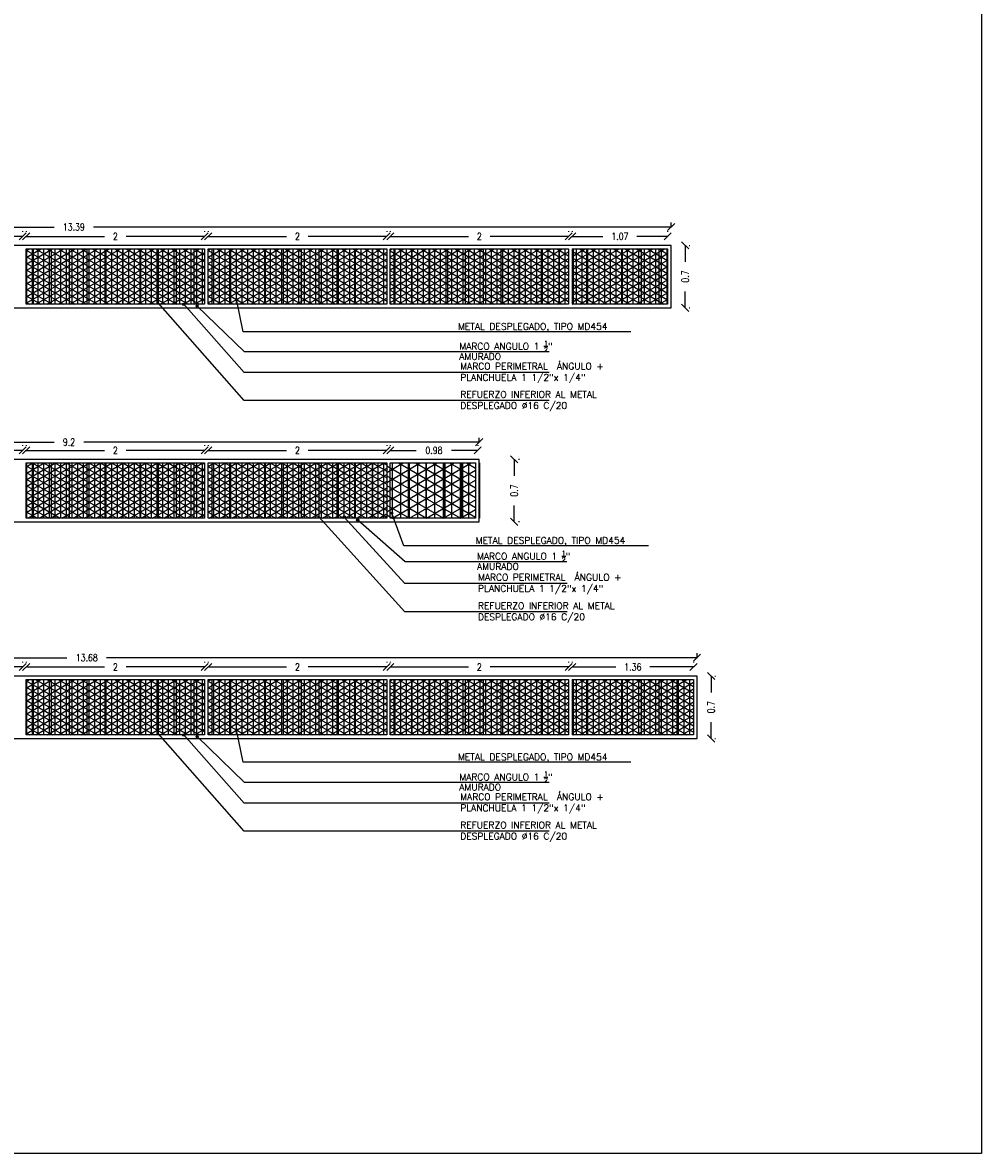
# Model space of a CAD drawing. Header units: millimetres. Extents: x -46 to 202, y -126 to 39.
# Tile 25 of 32: x 72 to 83, y -61 to -48. Entities that reach past the tile are written whole.
import ezdxf

# ---------------------------------------------------------------- set-up
doc = ezdxf.new("R2010")
doc.units = ezdxf.units.MM
doc.header["$LTSCALE"] = 0.01
doc.layers.add('0 AUX', color=56, linetype='Continuous', plot=False)
for name, color, linetype in [('1 ABERTURA', 2, 'Continuous'), ('A ALUMINIO', 4, 'Continuous'), ('A HERRERÍA', 4, 'Continuous'), ('A PROYECCION 2', 2, 'Continuous'), ('TXT COTA', 3, 'Continuous'), ('TXT TERMINACIONES', 3, 'Continuous')]:
    doc.layers.add(name, color=color, linetype=linetype)
doc.styles.add('ESC20', font='romans.shx', dxfattribs={"height": 0.03})
doc.styles.add('SaAS simplex', font='simplex.shx', dxfattribs={"width": 0.8})
doc.dimstyles.new('COTAS 75', dxfattribs={"dimscale": 0.01, "dimtxt": 8, "dimasz": 8, "dimexe": 5, "dimexo": 20, "dimgap": 10, "dimtad": 0, "dimzin": 9, "dimdsep": 46, "dimtxsty": 'SaAS simplex', "dimblk": 'OBLIQUE', "dimcen": 0, "dimclrd": 8, "dimclre": 8, "dimclrt": 256, "dimadec": 1, "dimazin": 0, "dimtfac": 1, "dimtmove": 2, "dimatfit": 3, "dimldrblk": 'OBLIQUE', "dimfxl": 10, "dimlwd": -1, "dimlwe": -1, "dimarcsym": 0})
pattern_1 = [(90, (43.84772, -8.075817), (-0.0635, -5e-17), []), (150, (43.84772, -8.075817), (-0.03175, -0.05499261), []), (210, (43.84772, -8.075817), (0.03175, -0.05499261), [])]
pattern_2 = [(90, (43.84772, -12.903015), (-0.0635, -5e-17), []), (150, (43.84772, -12.903015), (-0.03175, -0.05499261), []), (210, (43.84772, -12.903015), (0.03175, -0.05499261), [])]

# ---------------------------------------------------------------- blocks, each defined once
blk = doc.blocks.new('_Oblique')
at = {"layer": 'TXT COTA', "color": 0, "lineweight": -2}
blk.add_line((-0.5, -0.5), (0.5, 0.5), dxfattribs=at)
blk = doc.blocks.new('*D1019')
at = {"layer": 'Defpoints', "color": 0, "ltscale": 0.3, "transparency": 16777216}
for p in [(77.744, -53.311), (77.883, -53.311), (77.744, -54.011)]:
    blk.add_point(p, dxfattribs=at)
at = {"layer": 'TXT TERMINACIONES', "color": 8, "ltscale": 0.3, "transparency": 16777216}
for p, q in [((77.883, -53.311), (77.883, -53.494)), ((77.944, -53.311), (77.933, -53.311)), ((77.883, -54.011), (77.883, -53.828)), ((77.944, -54.011), (77.933, -54.011))]:
    blk.add_line(p, q, dxfattribs=at)
at = {"layer": 'TXT TERMINACIONES', "color": 8, "ltscale": 0.3, "transparency": 16777216, "xscale": 0.08, "yscale": 0.08, "zscale": 0.08}
for p, rotation in [((77.883, -53.311), 90), ((77.883, -54.011), 270)]:
    blk.add_blockref('_Oblique', p, dxfattribs=dict(at, rotation=rotation))
at = {"layer": 'TXT TERMINACIONES', "ltscale": 0.3, "transparency": 16777216, "insert": (77.883, -53.661), "char_height": 0.08, "attachment_point": 5, "rotation": 90, "style": 'SaAS simplex'}
blk.add_mtext('0.7', dxfattribs=at)
blk = doc.blocks.new('*D1021')
at = {"layer": 'Defpoints', "color": 0, "transparency": 16777216}
for p in [(72.374, -53.21), (70.374, -53.351), (72.374, -53.351)]:
    blk.add_point(p, dxfattribs=at)
at = {"layer": 'TXT COTA', "color": 8, "transparency": 16777216}
for p, q in [((70.374, -53.151), (70.374, -53.16)), ((70.374, -53.21), (71.253, -53.21)), ((72.374, -53.21), (71.495, -53.21)), ((72.374, -53.151), (72.374, -53.16))]:
    blk.add_line(p, q, dxfattribs=at)
at = {"layer": 'TXT COTA', "color": 8, "transparency": 16777216, "xscale": 0.08, "yscale": 0.08, "zscale": 0.08, "rotation": 180}
blk.add_blockref('_Oblique', (70.374, -53.21), dxfattribs=at)
at = {"layer": 'TXT COTA', "color": 8, "transparency": 16777216, "xscale": 0.08, "yscale": 0.08, "zscale": 0.08}
blk.add_blockref('_Oblique', (72.374, -53.21), dxfattribs=at)
at = {"layer": 'TXT COTA', "transparency": 16777216, "insert": (71.374, -53.21), "char_height": 0.08, "attachment_point": 5, "style": 'SaAS simplex'}
blk.add_mtext('2', dxfattribs=at)
blk = doc.blocks.new('*D1022')
at = {"layer": 'Defpoints', "color": 0, "transparency": 16777216}
for p in [(74.414, -53.21), (72.414, -53.351), (74.414, -53.351)]:
    blk.add_point(p, dxfattribs=at)
at = {"layer": 'TXT COTA', "color": 8, "transparency": 16777216}
for p, q in [((72.414, -53.151), (72.414, -53.16)), ((72.414, -53.21), (73.293, -53.21)), ((74.414, -53.21), (73.535, -53.21)), ((74.414, -53.151), (74.414, -53.16))]:
    blk.add_line(p, q, dxfattribs=at)
at = {"layer": 'TXT COTA', "color": 8, "transparency": 16777216, "xscale": 0.08, "yscale": 0.08, "zscale": 0.08, "rotation": 180}
blk.add_blockref('_Oblique', (72.414, -53.21), dxfattribs=at)
at = {"layer": 'TXT COTA', "color": 8, "transparency": 16777216, "xscale": 0.08, "yscale": 0.08, "zscale": 0.08}
blk.add_blockref('_Oblique', (74.414, -53.21), dxfattribs=at)
at = {"layer": 'TXT COTA', "transparency": 16777216, "insert": (73.414, -53.21), "char_height": 0.08, "attachment_point": 5, "style": 'SaAS simplex'}
blk.add_mtext('2', dxfattribs=at)
blk = doc.blocks.new('*D1023')
at = {"layer": 'Defpoints', "color": 0, "transparency": 16777216}
for p in [(76.454, -53.21), (74.454, -53.351), (76.454, -53.351)]:
    blk.add_point(p, dxfattribs=at)
at = {"layer": 'TXT COTA', "color": 8, "transparency": 16777216}
for p, q in [((74.454, -53.151), (74.454, -53.16)), ((74.454, -53.21), (75.333, -53.21)), ((76.454, -53.21), (75.575, -53.21)), ((76.454, -53.151), (76.454, -53.16))]:
    blk.add_line(p, q, dxfattribs=at)
at = {"layer": 'TXT COTA', "color": 8, "transparency": 16777216, "xscale": 0.08, "yscale": 0.08, "zscale": 0.08, "rotation": 180}
blk.add_blockref('_Oblique', (74.454, -53.21), dxfattribs=at)
at = {"layer": 'TXT COTA', "color": 8, "transparency": 16777216, "xscale": 0.08, "yscale": 0.08, "zscale": 0.08}
blk.add_blockref('_Oblique', (76.454, -53.21), dxfattribs=at)
at = {"layer": 'TXT COTA', "transparency": 16777216, "insert": (75.454, -53.21), "char_height": 0.08, "attachment_point": 5, "style": 'SaAS simplex'}
blk.add_mtext('2', dxfattribs=at)
blk = doc.blocks.new('*D1024')
at = {"layer": 'Defpoints', "color": 0, "transparency": 16777216}
for p in [(77.474, -53.21), (76.494, -53.351), (77.474, -53.351)]:
    blk.add_point(p, dxfattribs=at)
at = {"layer": 'TXT COTA', "color": 8, "transparency": 16777216}
for p, q in [((76.494, -53.151), (76.494, -53.16)), ((76.494, -53.21), (76.786, -53.21)), ((77.474, -53.21), (77.181, -53.21)), ((77.474, -53.151), (77.474, -53.16))]:
    blk.add_line(p, q, dxfattribs=at)
at = {"layer": 'TXT COTA', "color": 8, "transparency": 16777216, "xscale": 0.08, "yscale": 0.08, "zscale": 0.08, "rotation": 180}
blk.add_blockref('_Oblique', (76.494, -53.21), dxfattribs=at)
at = {"layer": 'TXT COTA', "color": 8, "transparency": 16777216, "xscale": 0.08, "yscale": 0.08, "zscale": 0.08}
blk.add_blockref('_Oblique', (77.474, -53.21), dxfattribs=at)
at = {"layer": 'TXT COTA', "transparency": 16777216, "insert": (76.984, -53.21), "char_height": 0.08, "attachment_point": 5, "style": 'SaAS simplex'}
blk.add_mtext('0.98', dxfattribs=at)
blk = doc.blocks.new('*D1035')
at = {"layer": 'Defpoints', "color": 0, "transparency": 16777216}
for p in [(77.491, -53.118), (68.294, -53.311), (77.491, -53.311)]:
    blk.add_point(p, dxfattribs=at)
at = {"layer": 'TXT COTA', "color": 8, "transparency": 16777216}
for p, q in [((68.294, -53.111), (68.294, -53.068)), ((77.491, -53.111), (77.491, -53.068)), ((68.294, -53.118), (72.726, -53.118)), ((77.491, -53.118), (73.06, -53.118))]:
    blk.add_line(p, q, dxfattribs=at)
at = {"layer": 'TXT COTA', "color": 8, "transparency": 16777216, "xscale": 0.08, "yscale": 0.08, "zscale": 0.08, "rotation": 180}
blk.add_blockref('_Oblique', (68.294, -53.118), dxfattribs=at)
at = {"layer": 'TXT COTA', "color": 8, "transparency": 16777216, "xscale": 0.08, "yscale": 0.08, "zscale": 0.08}
blk.add_blockref('_Oblique', (77.491, -53.118), dxfattribs=at)
at = {"layer": 'TXT COTA', "transparency": 16777216, "insert": (72.893, -53.118), "char_height": 0.08, "attachment_point": 5, "style": 'SaAS simplex'}
blk.add_mtext('9.2', dxfattribs=at)
blk = doc.blocks.new('*D1025')
at = {"layer": 'Defpoints', "color": 0, "ltscale": 0.3, "transparency": 16777216}
for p in [(79.643, -50.912), (79.8, -50.912), (79.643, -51.612)]:
    blk.add_point(p, dxfattribs=at)
at = {"layer": 'TXT TERMINACIONES', "color": 8, "ltscale": 0.3, "transparency": 16777216}
for p, q in [((79.8, -50.912), (79.8, -51.095)), ((79.843, -50.912), (79.85, -50.912)), ((79.8, -51.612), (79.8, -51.429)), ((79.843, -51.612), (79.85, -51.612))]:
    blk.add_line(p, q, dxfattribs=at)
at = {"layer": 'TXT TERMINACIONES', "color": 8, "ltscale": 0.3, "transparency": 16777216, "xscale": 0.08, "yscale": 0.08, "zscale": 0.08}
for p, rotation in [((79.8, -50.912), 90), ((79.8, -51.612), 270)]:
    blk.add_blockref('_Oblique', p, dxfattribs=dict(at, rotation=rotation))
at = {"layer": 'TXT TERMINACIONES', "ltscale": 0.3, "transparency": 16777216, "insert": (79.8, -51.262), "char_height": 0.08, "attachment_point": 5, "rotation": 90, "style": 'SaAS simplex'}
blk.add_mtext('0.7', dxfattribs=at)
blk = doc.blocks.new('*D1027')
at = {"layer": 'Defpoints', "color": 0, "transparency": 16777216}
for p in [(72.374, -50.811), (70.374, -50.952), (72.374, -50.952)]:
    blk.add_point(p, dxfattribs=at)
at = {"layer": 'TXT COTA', "color": 8, "transparency": 16777216}
for p, q in [((70.374, -50.752), (70.374, -50.761)), ((70.374, -50.811), (71.253, -50.811)), ((72.374, -50.811), (71.495, -50.811)), ((72.374, -50.752), (72.374, -50.761))]:
    blk.add_line(p, q, dxfattribs=at)
at = {"layer": 'TXT COTA', "color": 8, "transparency": 16777216, "xscale": 0.08, "yscale": 0.08, "zscale": 0.08, "rotation": 180}
blk.add_blockref('_Oblique', (70.374, -50.811), dxfattribs=at)
at = {"layer": 'TXT COTA', "color": 8, "transparency": 16777216, "xscale": 0.08, "yscale": 0.08, "zscale": 0.08}
blk.add_blockref('_Oblique', (72.374, -50.811), dxfattribs=at)
at = {"layer": 'TXT COTA', "transparency": 16777216, "insert": (71.374, -50.811), "char_height": 0.08, "attachment_point": 5, "style": 'SaAS simplex'}
blk.add_mtext('2', dxfattribs=at)
blk = doc.blocks.new('*D1028')
at = {"layer": 'Defpoints', "color": 0, "transparency": 16777216}
for p in [(74.414, -50.811), (72.414, -50.952), (74.414, -50.952)]:
    blk.add_point(p, dxfattribs=at)
at = {"layer": 'TXT COTA', "color": 8, "transparency": 16777216}
for p, q in [((72.414, -50.752), (72.414, -50.761)), ((72.414, -50.811), (73.293, -50.811)), ((74.414, -50.811), (73.535, -50.811)), ((74.414, -50.752), (74.414, -50.761))]:
    blk.add_line(p, q, dxfattribs=at)
at = {"layer": 'TXT COTA', "color": 8, "transparency": 16777216, "xscale": 0.08, "yscale": 0.08, "zscale": 0.08, "rotation": 180}
blk.add_blockref('_Oblique', (72.414, -50.811), dxfattribs=at)
at = {"layer": 'TXT COTA', "color": 8, "transparency": 16777216, "xscale": 0.08, "yscale": 0.08, "zscale": 0.08}
blk.add_blockref('_Oblique', (74.414, -50.811), dxfattribs=at)
at = {"layer": 'TXT COTA', "transparency": 16777216, "insert": (73.414, -50.811), "char_height": 0.08, "attachment_point": 5, "style": 'SaAS simplex'}
blk.add_mtext('2', dxfattribs=at)
blk = doc.blocks.new('*D1029')
at = {"layer": 'Defpoints', "color": 0, "transparency": 16777216}
for p in [(76.454, -50.811), (74.454, -50.952), (76.454, -50.952)]:
    blk.add_point(p, dxfattribs=at)
at = {"layer": 'TXT COTA', "color": 8, "transparency": 16777216}
for p, q in [((74.454, -50.752), (74.454, -50.761)), ((74.454, -50.811), (75.333, -50.811)), ((76.454, -50.811), (75.575, -50.811)), ((76.454, -50.752), (76.454, -50.761))]:
    blk.add_line(p, q, dxfattribs=at)
at = {"layer": 'TXT COTA', "color": 8, "transparency": 16777216, "xscale": 0.08, "yscale": 0.08, "zscale": 0.08, "rotation": 180}
blk.add_blockref('_Oblique', (74.454, -50.811), dxfattribs=at)
at = {"layer": 'TXT COTA', "color": 8, "transparency": 16777216, "xscale": 0.08, "yscale": 0.08, "zscale": 0.08}
blk.add_blockref('_Oblique', (76.454, -50.811), dxfattribs=at)
at = {"layer": 'TXT COTA', "transparency": 16777216, "insert": (75.454, -50.811), "char_height": 0.08, "attachment_point": 5, "style": 'SaAS simplex'}
blk.add_mtext('2', dxfattribs=at)
blk = doc.blocks.new('*D1030')
at = {"layer": 'Defpoints', "color": 0, "transparency": 16777216}
for p in [(79.603, -50.811), (78.533, -50.952), (79.603, -50.952)]:
    blk.add_point(p, dxfattribs=at)
at = {"layer": 'TXT COTA', "color": 8, "transparency": 16777216}
for p, q in [((78.533, -50.752), (78.533, -50.761)), ((78.533, -50.811), (78.876, -50.811)), ((79.603, -50.811), (79.259, -50.811)), ((79.603, -50.752), (79.603, -50.761))]:
    blk.add_line(p, q, dxfattribs=at)
at = {"layer": 'TXT COTA', "color": 8, "transparency": 16777216, "xscale": 0.08, "yscale": 0.08, "zscale": 0.08, "rotation": 180}
blk.add_blockref('_Oblique', (78.533, -50.811), dxfattribs=at)
at = {"layer": 'TXT COTA', "color": 8, "transparency": 16777216, "xscale": 0.08, "yscale": 0.08, "zscale": 0.08}
blk.add_blockref('_Oblique', (79.603, -50.811), dxfattribs=at)
at = {"layer": 'TXT COTA', "transparency": 16777216, "insert": (79.068, -50.811), "char_height": 0.08, "attachment_point": 5, "style": 'SaAS simplex'}
blk.add_mtext('1.07', dxfattribs=at)
blk = doc.blocks.new('*D1036')
at = {"layer": 'Defpoints', "color": 0, "transparency": 16777216}
for p in [(79.643, -50.707), (66.254, -50.912), (79.643, -50.912)]:
    blk.add_point(p, dxfattribs=at)
at = {"layer": 'TXT COTA', "color": 8, "transparency": 16777216}
for p, q in [((66.254, -50.712), (66.254, -50.657)), ((79.643, -50.712), (79.643, -50.657)), ((66.254, -50.707), (72.728, -50.707)), ((79.643, -50.707), (73.169, -50.707))]:
    blk.add_line(p, q, dxfattribs=at)
at = {"layer": 'TXT COTA', "color": 8, "transparency": 16777216, "xscale": 0.08, "yscale": 0.08, "zscale": 0.08, "rotation": 180}
blk.add_blockref('_Oblique', (66.254, -50.707), dxfattribs=at)
at = {"layer": 'TXT COTA', "color": 8, "transparency": 16777216, "xscale": 0.08, "yscale": 0.08, "zscale": 0.08}
blk.add_blockref('_Oblique', (79.643, -50.707), dxfattribs=at)
at = {"layer": 'TXT COTA', "transparency": 16777216, "insert": (72.948, -50.707), "char_height": 0.08, "attachment_point": 5, "style": 'SaAS simplex'}
blk.add_mtext('13.39', dxfattribs=at)
blk = doc.blocks.new('*D1031')
at = {"layer": 'Defpoints', "color": 0, "transparency": 16777216}
for p in [(78.493, -50.811), (76.494, -50.952), (78.493, -50.952)]:
    blk.add_point(p, dxfattribs=at)
at = {"layer": 'TXT COTA', "color": 8, "transparency": 16777216}
for p, q in [((76.494, -50.752), (76.494, -50.761)), ((76.494, -50.811), (77.372, -50.811)), ((78.493, -50.811), (77.615, -50.811)), ((78.493, -50.752), (78.493, -50.761))]:
    blk.add_line(p, q, dxfattribs=at)
at = {"layer": 'TXT COTA', "color": 8, "transparency": 16777216, "xscale": 0.08, "yscale": 0.08, "zscale": 0.08, "rotation": 180}
blk.add_blockref('_Oblique', (76.494, -50.811), dxfattribs=at)
at = {"layer": 'TXT COTA', "color": 8, "transparency": 16777216, "xscale": 0.08, "yscale": 0.08, "zscale": 0.08}
blk.add_blockref('_Oblique', (78.493, -50.811), dxfattribs=at)
at = {"layer": 'TXT COTA', "transparency": 16777216, "insert": (77.493, -50.811), "char_height": 0.08, "attachment_point": 5, "style": 'SaAS simplex'}
blk.add_mtext('2', dxfattribs=at)
blk = doc.blocks.new('*D1038')
at = {"layer": 'Defpoints', "color": 0, "ltscale": 0.3, "transparency": 16777216}
for p in [(79.933, -55.74), (80.09, -55.74), (79.933, -56.44)]:
    blk.add_point(p, dxfattribs=at)
at = {"layer": 'TXT TERMINACIONES', "color": 8, "ltscale": 0.3, "transparency": 16777216}
for p, q in [((80.09, -55.74), (80.09, -55.923)), ((80.133, -55.74), (80.14, -55.74)), ((80.09, -56.44), (80.09, -56.257)), ((80.133, -56.44), (80.14, -56.44))]:
    blk.add_line(p, q, dxfattribs=at)
at = {"layer": 'TXT TERMINACIONES', "color": 8, "ltscale": 0.3, "transparency": 16777216, "xscale": 0.08, "yscale": 0.08, "zscale": 0.08}
for p, rotation in [((80.09, -55.74), 90), ((80.09, -56.44), 270)]:
    blk.add_blockref('_Oblique', p, dxfattribs=dict(at, rotation=rotation))
at = {"layer": 'TXT TERMINACIONES', "ltscale": 0.3, "transparency": 16777216, "insert": (80.09, -56.09), "char_height": 0.08, "attachment_point": 5, "rotation": 90, "style": 'SaAS simplex'}
blk.add_mtext('0.7', dxfattribs=at)
blk = doc.blocks.new('*D1040')
at = {"layer": 'Defpoints', "color": 0, "transparency": 16777216}
for p in [(72.374, -55.638), (70.374, -55.78), (72.374, -55.78)]:
    blk.add_point(p, dxfattribs=at)
at = {"layer": 'TXT COTA', "color": 8, "transparency": 16777216}
for p, q in [((70.374, -55.58), (70.374, -55.588)), ((70.374, -55.638), (71.253, -55.638)), ((72.374, -55.638), (71.495, -55.638)), ((72.374, -55.58), (72.374, -55.588))]:
    blk.add_line(p, q, dxfattribs=at)
at = {"layer": 'TXT COTA', "color": 8, "transparency": 16777216, "xscale": 0.08, "yscale": 0.08, "zscale": 0.08, "rotation": 180}
blk.add_blockref('_Oblique', (70.374, -55.638), dxfattribs=at)
at = {"layer": 'TXT COTA', "color": 8, "transparency": 16777216, "xscale": 0.08, "yscale": 0.08, "zscale": 0.08}
blk.add_blockref('_Oblique', (72.374, -55.638), dxfattribs=at)
at = {"layer": 'TXT COTA', "transparency": 16777216, "insert": (71.374, -55.638), "char_height": 0.08, "attachment_point": 5, "style": 'SaAS simplex'}
blk.add_mtext('2', dxfattribs=at)
blk = doc.blocks.new('*D1041')
at = {"layer": 'Defpoints', "color": 0, "transparency": 16777216}
for p in [(74.414, -55.638), (72.414, -55.78), (74.414, -55.78)]:
    blk.add_point(p, dxfattribs=at)
at = {"layer": 'TXT COTA', "color": 8, "transparency": 16777216}
for p, q in [((72.414, -55.58), (72.414, -55.588)), ((72.414, -55.638), (73.293, -55.638)), ((74.414, -55.638), (73.535, -55.638)), ((74.414, -55.58), (74.414, -55.588))]:
    blk.add_line(p, q, dxfattribs=at)
at = {"layer": 'TXT COTA', "color": 8, "transparency": 16777216, "xscale": 0.08, "yscale": 0.08, "zscale": 0.08, "rotation": 180}
blk.add_blockref('_Oblique', (72.414, -55.638), dxfattribs=at)
at = {"layer": 'TXT COTA', "color": 8, "transparency": 16777216, "xscale": 0.08, "yscale": 0.08, "zscale": 0.08}
blk.add_blockref('_Oblique', (74.414, -55.638), dxfattribs=at)
at = {"layer": 'TXT COTA', "transparency": 16777216, "insert": (73.414, -55.638), "char_height": 0.08, "attachment_point": 5, "style": 'SaAS simplex'}
blk.add_mtext('2', dxfattribs=at)
blk = doc.blocks.new('*D1042')
at = {"layer": 'Defpoints', "color": 0, "transparency": 16777216}
for p in [(76.454, -55.638), (74.454, -55.78), (76.454, -55.78)]:
    blk.add_point(p, dxfattribs=at)
at = {"layer": 'TXT COTA', "color": 8, "transparency": 16777216}
for p, q in [((74.454, -55.58), (74.454, -55.588)), ((74.454, -55.638), (75.333, -55.638)), ((76.454, -55.638), (75.575, -55.638)), ((76.454, -55.58), (76.454, -55.588))]:
    blk.add_line(p, q, dxfattribs=at)
at = {"layer": 'TXT COTA', "color": 8, "transparency": 16777216, "xscale": 0.08, "yscale": 0.08, "zscale": 0.08, "rotation": 180}
blk.add_blockref('_Oblique', (74.454, -55.638), dxfattribs=at)
at = {"layer": 'TXT COTA', "color": 8, "transparency": 16777216, "xscale": 0.08, "yscale": 0.08, "zscale": 0.08}
blk.add_blockref('_Oblique', (76.454, -55.638), dxfattribs=at)
at = {"layer": 'TXT COTA', "transparency": 16777216, "insert": (75.454, -55.638), "char_height": 0.08, "attachment_point": 5, "style": 'SaAS simplex'}
blk.add_mtext('2', dxfattribs=at)
blk = doc.blocks.new('*D1043')
at = {"layer": 'Defpoints', "color": 0, "transparency": 16777216}
for p in [(79.893, -55.638), (78.533, -55.78), (79.893, -55.78)]:
    blk.add_point(p, dxfattribs=at)
at = {"layer": 'TXT COTA', "color": 8, "transparency": 16777216}
for p, q in [((78.533, -55.58), (78.533, -55.588)), ((78.533, -55.638), (79.023, -55.638)), ((79.893, -55.638), (79.402, -55.638)), ((79.893, -55.58), (79.893, -55.588))]:
    blk.add_line(p, q, dxfattribs=at)
at = {"layer": 'TXT COTA', "color": 8, "transparency": 16777216, "xscale": 0.08, "yscale": 0.08, "zscale": 0.08, "rotation": 180}
blk.add_blockref('_Oblique', (78.533, -55.638), dxfattribs=at)
at = {"layer": 'TXT COTA', "color": 8, "transparency": 16777216, "xscale": 0.08, "yscale": 0.08, "zscale": 0.08}
blk.add_blockref('_Oblique', (79.893, -55.638), dxfattribs=at)
at = {"layer": 'TXT COTA', "transparency": 16777216, "insert": (79.213, -55.638), "char_height": 0.08, "attachment_point": 5, "style": 'SaAS simplex'}
blk.add_mtext('1.36', dxfattribs=at)
blk = doc.blocks.new('*D1046')
at = {"layer": 'Defpoints', "color": 0, "transparency": 16777216}
for p in [(79.933, -55.534), (66.254, -55.74), (79.933, -55.74)]:
    blk.add_point(p, dxfattribs=at)
at = {"layer": 'TXT COTA', "color": 8, "transparency": 16777216}
for p, q in [((66.254, -55.54), (66.254, -55.484)), ((79.933, -55.54), (79.933, -55.484)), ((66.254, -55.534), (72.871, -55.534)), ((79.933, -55.534), (73.315, -55.534))]:
    blk.add_line(p, q, dxfattribs=at)
at = {"layer": 'TXT COTA', "color": 8, "transparency": 16777216, "xscale": 0.08, "yscale": 0.08, "zscale": 0.08, "rotation": 180}
blk.add_blockref('_Oblique', (66.254, -55.534), dxfattribs=at)
at = {"layer": 'TXT COTA', "color": 8, "transparency": 16777216, "xscale": 0.08, "yscale": 0.08, "zscale": 0.08}
blk.add_blockref('_Oblique', (79.933, -55.534), dxfattribs=at)
at = {"layer": 'TXT COTA', "transparency": 16777216, "insert": (73.093, -55.534), "char_height": 0.08, "attachment_point": 5, "style": 'SaAS simplex'}
blk.add_mtext('13.68', dxfattribs=at)
blk = doc.blocks.new('*D1044')
at = {"layer": 'Defpoints', "color": 0, "transparency": 16777216}
for p in [(78.493, -55.638), (76.494, -55.78), (78.493, -55.78)]:
    blk.add_point(p, dxfattribs=at)
at = {"layer": 'TXT COTA', "color": 8, "transparency": 16777216}
for p, q in [((76.494, -55.58), (76.494, -55.588)), ((76.494, -55.638), (77.372, -55.638)), ((78.493, -55.638), (77.615, -55.638)), ((78.493, -55.58), (78.493, -55.588))]:
    blk.add_line(p, q, dxfattribs=at)
at = {"layer": 'TXT COTA', "color": 8, "transparency": 16777216, "xscale": 0.08, "yscale": 0.08, "zscale": 0.08, "rotation": 180}
blk.add_blockref('_Oblique', (76.494, -55.638), dxfattribs=at)
at = {"layer": 'TXT COTA', "color": 8, "transparency": 16777216, "xscale": 0.08, "yscale": 0.08, "zscale": 0.08}
blk.add_blockref('_Oblique', (78.493, -55.638), dxfattribs=at)
at = {"layer": 'TXT COTA', "transparency": 16777216, "insert": (77.493, -55.638), "char_height": 0.08, "attachment_point": 5, "style": 'SaAS simplex'}
blk.add_mtext('2', dxfattribs=at)

msp = doc.modelspace()

# ---------------------------------------------------------------- hatches: boundary and pattern name
at = {"layer": '1 ABERTURA'}
h = msp.add_hatch(color=256, dxfattribs=at)
edge = h.paths.add_edge_path()
edge.add_arc((73.894, -51.56), 0.0125, 0, 360)
h = msp.add_hatch(color=256, dxfattribs=at)
edge = h.paths.add_edge_path()
edge.add_arc((74.179, -51.572), 0.0125, 0, 360)
h = msp.add_hatch(color=256, dxfattribs=at)
edge = h.paths.add_edge_path()
edge.add_arc((74.33, -51.592), 0.0125, 0, 360)
h = msp.add_hatch(color=256, dxfattribs=at)
edge = h.paths.add_edge_path()
edge.add_arc((74.772, -51.519), 0.0125, 0, 360)
h = msp.add_hatch(color=256, dxfattribs=at)
edge = h.paths.add_edge_path()
edge.add_arc((75.694, -53.958), 0.0125, 0, 360)
h = msp.add_hatch(color=256, dxfattribs=at)
edge = h.paths.add_edge_path()
edge.add_arc((75.979, -53.958), 0.0125, 0, 360)
h = msp.add_hatch(color=256, dxfattribs=at)
edge = h.paths.add_edge_path()
edge.add_arc((76.13, -53.991), 0.0125, 0, 360)
h = msp.add_hatch(color=256, dxfattribs=at)
edge = h.paths.add_edge_path()
edge.add_arc((73.894, -56.387), 0.0125, 0, 360)
h = msp.add_hatch(color=256, dxfattribs=at)
edge = h.paths.add_edge_path()
edge.add_arc((74.179, -56.4), 0.0125, 0, 360)
h = msp.add_hatch(color=256, dxfattribs=at)
edge = h.paths.add_edge_path()
edge.add_arc((74.33, -56.419), 0.0125, 0, 360)
h = msp.add_hatch(color=256, dxfattribs=at)
edge = h.paths.add_edge_path()
edge.add_arc((74.772, -56.346), 0.0125, 0, 360)
at = {"layer": 'A PROYECCION 2', "ltscale": 0.5}
h = msp.add_hatch(dxfattribs=at)
h.set_pattern_fill('NET3', color=8, scale=0.02, angle=90)
h.set_pattern_definition(pattern_1)
h.paths.add_polyline_path([(74.414, -51.572), (74.414, -50.952), (72.414, -50.952), (72.414, -51.572)])
h = msp.add_hatch(dxfattribs=at)
h.set_pattern_fill('NET3', color=8, scale=0.02, angle=90)
h.set_pattern_definition(pattern_1)
h.paths.add_polyline_path([(76.454, -51.572), (76.454, -50.952), (74.454, -50.952), (74.454, -51.572)])
h = msp.add_hatch(dxfattribs=at)
h.set_pattern_fill('NET3', color=8, scale=0.02, angle=90)
h.set_pattern_definition(pattern_1)
h.paths.add_polyline_path([(78.493, -51.572), (78.493, -50.952), (76.494, -50.952), (76.494, -51.572)])
h = msp.add_hatch(dxfattribs=at)
h.set_pattern_fill('NET3', color=8, scale=0.02, angle=90)
h.set_pattern_definition(pattern_1)
h.paths.add_polyline_path([(79.603, -51.572), (79.603, -50.952), (78.533, -50.952), (78.533, -51.572)])
h = msp.add_hatch(dxfattribs=at)
h.set_pattern_fill('NET3', color=8, scale=0.02, angle=90)
h.set_pattern_definition(pattern_1)
h.paths.add_polyline_path([(74.414, -53.971), (74.414, -53.351), (72.414, -53.351), (72.414, -53.971)])
h = msp.add_hatch(dxfattribs=at)
h.set_pattern_fill('NET3', color=8, scale=0.02, angle=90)
h.set_pattern_definition(pattern_1)
h.paths.add_polyline_path([(76.454, -53.971), (76.454, -53.351), (74.454, -53.351), (74.454, -53.971)])
at = {"layer": 'A PROYECCION 2'}
h = msp.add_hatch(dxfattribs=at)
h.set_pattern_fill('NET3', color=8, scale=0.03, angle=90)
h.set_pattern_definition([(90, (43.84772, -5.52292), (-0.09525, -8e-17), []), (150, (43.84772, -5.52292), (-0.047625, -0.08248892), []), (210, (43.84772, -5.52292), (0.047625, -0.08248892), [])])
h.paths.add_polyline_path([(77.451, -53.971), (77.451, -53.351), (76.454, -53.351), (76.454, -53.971)])
at = {"layer": 'A PROYECCION 2', "ltscale": 0.5}
h = msp.add_hatch(dxfattribs=at)
h.set_pattern_fill('NET3', color=8, scale=0.02, angle=90)
h.set_pattern_definition(pattern_2)
h.paths.add_polyline_path([(74.414, -56.4), (74.414, -55.78), (72.414, -55.78), (72.414, -56.4)])
h = msp.add_hatch(dxfattribs=at)
h.set_pattern_fill('NET3', color=8, scale=0.02, angle=90)
h.set_pattern_definition(pattern_2)
h.paths.add_polyline_path([(76.454, -56.4), (76.454, -55.78), (74.454, -55.78), (74.454, -56.4)])
h = msp.add_hatch(dxfattribs=at)
h.set_pattern_fill('NET3', color=8, scale=0.02, angle=90)
h.set_pattern_definition(pattern_2)
h.paths.add_polyline_path([(78.493, -56.4), (78.493, -55.78), (76.494, -55.78), (76.494, -56.4)])
h = msp.add_hatch(dxfattribs=at)
h.set_pattern_fill('NET3', color=8, scale=0.02, angle=90)
h.set_pattern_definition(pattern_2)
h.paths.add_polyline_path([(79.893, -56.4), (79.893, -55.78), (78.533, -55.78), (78.533, -56.4)])
at = {"layer": 'TXT COTA', "true_color": 0x636466}
h = msp.add_hatch(color=251, dxfattribs=at)
edge = h.paths.add_edge_path()
edge.add_arc((76.512, -53.914), 0.0125, 0, 360)

# ---------------------------------------------------------------- linework, layer by layer
at = {"layer": '0 AUX'}
msp.add_lwpolyline([(62.587, -43.31), (83.119, -43.31), (83.119, -61.091), (62.587, -61.091)], close=True, dxfattribs=at)
at = {"layer": '1 ABERTURA'}
for p, q in [((72.494, -50.952), (72.494, -51.572)), ((72.694, -50.952), (72.694, -51.572)), ((72.894, -50.952), (72.894, -51.572)), ((73.094, -50.952), (73.094, -51.572)), ((73.294, -50.952), (73.294, -51.572)), ((73.494, -50.952), (73.494, -51.572)), ((73.694, -50.952), (73.694, -51.572)), ((73.894, -50.952), (73.894, -51.572)), ((74.094, -50.952), (74.094, -51.572)), ((74.294, -50.952), (74.294, -51.572)), ((74.494, -50.952), (74.494, -51.572)), ((74.694, -50.952), (74.694, -51.572)), ((74.894, -50.952), (74.894, -51.572)), ((75.094, -50.952), (75.094, -51.572)), ((75.294, -50.952), (75.294, -51.572)), ((75.494, -50.952), (75.494, -51.572)), ((75.694, -50.952), (75.694, -51.572)), ((75.894, -50.952), (75.894, -51.572)), ((76.094, -50.952), (76.094, -51.572)), ((76.294, -50.952), (76.294, -51.572)), ((76.534, -50.952), (76.534, -51.572)), ((76.734, -50.952), (76.734, -51.572)), ((76.934, -50.952), (76.934, -51.572)), ((77.134, -50.952), (77.134, -51.572)), ((77.334, -50.952), (77.334, -51.572)), ((77.534, -50.952), (77.534, -51.572)), ((77.734, -50.952), (77.734, -51.572)), ((77.934, -50.952), (77.934, -51.572)), ((78.184, -50.952), (78.184, -51.572)), ((78.384, -50.952), (78.384, -51.572)), ((78.545, -50.952), (78.545, -51.572)), ((78.695, -50.952), (78.695, -51.572)), ((78.895, -50.952), (78.895, -51.572)), ((79.095, -50.952), (79.095, -51.572)), ((79.095, -50.952), (79.095, -51.572)), ((79.305, -50.952), (79.305, -51.572)), ((79.505, -50.952), (79.505, -51.572)), ((72.494, -53.351), (72.494, -53.971)), ((72.694, -53.351), (72.694, -53.971)), ((72.894, -53.351), (72.894, -53.971)), ((73.094, -53.351), (73.094, -53.971)), ((73.294, -53.351), (73.294, -53.971)), ((73.494, -53.351), (73.494, -53.971)), ((73.694, -53.351), (73.694, -53.971)), ((73.894, -53.351), (73.894, -53.971)), ((74.094, -53.351), (74.094, -53.971)), ((74.294, -53.351), (74.294, -53.971)), ((74.494, -53.351), (74.494, -53.971)), ((74.694, -53.351), (74.694, -53.971)), ((74.894, -53.351), (74.894, -53.971)), ((75.094, -53.351), (75.094, -53.971)), ((75.294, -53.351), (75.294, -53.971)), ((75.494, -53.351), (75.494, -53.971)), ((75.694, -53.351), (75.694, -53.971)), ((75.894, -53.351), (75.894, -53.971)), ((76.094, -53.351), (76.094, -53.971)), ((76.294, -53.351), (76.294, -53.971)), ((76.694, -53.351), (76.694, -53.971)), ((76.894, -53.351), (76.894, -53.971)), ((77.094, -53.351), (77.094, -53.971)), ((77.104, -53.351), (77.104, -53.971)), ((77.294, -53.351), (77.294, -53.971)), ((77.304, -53.351), (77.304, -53.971)), ((77.494, -53.351), (77.494, -53.971)), ((72.494, -55.78), (72.494, -56.4)), ((72.694, -55.78), (72.694, -56.4)), ((72.894, -55.78), (72.894, -56.4)), ((73.094, -55.78), (73.094, -56.4)), ((73.294, -55.78), (73.294, -56.4)), ((73.494, -55.78), (73.494, -56.4)), ((73.694, -55.78), (73.694, -56.4)), ((73.894, -55.78), (73.894, -56.4)), ((74.094, -55.78), (74.094, -56.4)), ((74.294, -55.78), (74.294, -56.4)), ((74.494, -55.78), (74.494, -56.4)), ((74.694, -55.78), (74.694, -56.4)), ((74.894, -55.78), (74.894, -56.4)), ((75.094, -55.78), (75.094, -56.4)), ((75.294, -55.78), (75.294, -56.4)), ((75.494, -55.78), (75.494, -56.4)), ((75.694, -55.78), (75.694, -56.4)), ((75.894, -55.78), (75.894, -56.4)), ((76.094, -55.78), (76.094, -56.4)), ((76.294, -55.78), (76.294, -56.4)), ((76.534, -55.78), (76.534, -56.4)), ((76.734, -55.78), (76.734, -56.4)), ((76.934, -55.78), (76.934, -56.4)), ((77.134, -55.78), (77.134, -56.4)), ((77.334, -55.78), (77.334, -56.4)), ((77.534, -55.78), (77.534, -56.4)), ((77.734, -55.78), (77.734, -56.4)), ((77.934, -55.78), (77.934, -56.4)), ((78.184, -55.78), (78.184, -56.4)), ((78.384, -55.78), (78.384, -56.4)), ((78.545, -55.78), (78.545, -56.4)), ((78.695, -55.78), (78.695, -56.4)), ((78.895, -55.78), (78.895, -56.4)), ((79.095, -55.78), (79.095, -56.4)), ((79.095, -55.78), (79.095, -56.4)), ((79.305, -55.78), (79.305, -56.4)), ((79.505, -55.78), (79.505, -56.4)), ((79.705, -55.78), (79.705, -56.4))]:
    msp.add_line(p, q, dxfattribs=at)
for centre in [(74.179, -51.572), (74.33, -51.592), (75.979, -53.958), (76.13, -53.991), (74.179, -56.4), (74.33, -56.419)]:
    msp.add_circle(centre, 0.0125, dxfattribs=at)
at = {"layer": 'A ALUMINIO'}
for points in [[(72.414, -50.952), (74.414, -50.952), (74.414, -51.572), (72.414, -51.572)], [(74.454, -50.952), (76.454, -50.952), (76.454, -51.572), (74.454, -51.572)], [(72.414, -53.351), (74.414, -53.351), (74.414, -53.971), (72.414, -53.971)], [(74.454, -53.351), (76.454, -53.351), (76.454, -53.971), (74.454, -53.971)], [(76.494, -53.351), (77.451, -53.351), (77.451, -53.971), (76.494, -53.971)], [(72.414, -55.78), (74.414, -55.78), (74.414, -56.4), (72.414, -56.4)], [(74.454, -55.78), (76.454, -55.78), (76.454, -56.4), (74.454, -56.4)]]:
    msp.add_lwpolyline(points, close=True, dxfattribs=at)
for points in [[(78.493, -51.572), (76.494, -51.572), (76.494, -50.952), (78.493, -50.952)], [(78.533, -50.952), (79.603, -50.952), (79.603, -51.572), (78.533, -51.572)], [(78.493, -56.4), (76.494, -56.4), (76.494, -55.78), (78.493, -55.78)], [(78.533, -55.78), (79.893, -55.78), (79.893, -56.4), (78.533, -56.4)]]:
    msp.add_lwpolyline(points, dxfattribs=at)
at = {"layer": 'A HERRERÍA'}
for p, q in [((78.493, -50.952), (78.493, -51.572)), ((78.533, -50.952), (78.533, -51.572)), ((78.493, -55.78), (78.493, -56.4)), ((78.533, -55.78), (78.533, -56.4))]:
    msp.add_line(p, q, dxfattribs=at)
for points in [[(66.254, -51.612), (79.643, -51.612), (79.643, -50.912), (66.254, -50.912)], [(68.294, -54.011), (77.491, -54.011), (77.491, -53.311), (68.294, -53.311)], [(66.254, -56.44), (79.933, -56.44), (79.933, -55.74), (66.254, -55.74)]]:
    msp.add_lwpolyline(points, close=True, dxfattribs=at)
at = {"layer": 'TXT COTA', "color": 1, "ltscale": 0.025}
for p, q in [((74.856, -52.652), (73.894, -51.557)), ((74.856, -52.337), (74.179, -51.572)), ((74.847, -51.88), (74.771, -51.515)), ((74.861, -52.105), (74.33, -51.592)), ((79.191, -51.88), (74.847, -51.88)), ((78.274, -52.105), (74.861, -52.105)), ((76.656, -55.022), (75.694, -53.956)), ((76.656, -54.703), (75.979, -53.958)), ((76.661, -54.458), (76.13, -53.991)), ((76.647, -54.279), (76.512, -53.914)), ((79.39, -54.279), (76.647, -54.279)), ((78.473, -54.459), (76.661, -54.458)), ((74.856, -57.48), (73.894, -56.385)), ((74.856, -57.164), (74.179, -56.4)), ((74.847, -56.707), (74.771, -56.342)), ((74.861, -56.932), (74.33, -56.419)), ((79.191, -56.707), (74.847, -56.707)), ((78.274, -56.932), (74.861, -56.932))]:
    msp.add_line(p, q, dxfattribs=at)
at = {"layer": 'TXT COTA', "color": 1}
for p, q in [((78.277, -52.337), (74.856, -52.337)), ((78.277, -52.652), (74.856, -52.652)), ((78.476, -54.703), (76.656, -54.703)), ((78.476, -55.022), (76.656, -55.022)), ((78.277, -57.164), (74.856, -57.164)), ((78.277, -57.48), (74.856, -57.48))]:
    msp.add_line(p, q, dxfattribs=at)
at = {"layer": 'TXT COTA', "color": 251, "true_color": 0x636466}
for centre in [(74.772, -51.519), (76.512, -53.914), (74.772, -56.346)]:
    msp.add_circle(centre, 0.0125, dxfattribs=at)

# ---------------------------------------------------------------- texts
at = {"layer": 'TXT COTA', "ltscale": 0.025, "char_height": 0.0748, "attachment_point": 1, "style": 'ESC20'}
for s, insert, width in [('METAL DESPLEGADO, TIPO MD454', (77.253, -51.783), 1.92755), ('\\A1;MARCO ANGULO 1 {\\H0.7x;\\S1/2;}"', (77.268, -51.981), 1.56747), ('\\A1;AMURADO', (77.268, -52.121), 1.56747), ('MARCO PERIMETRAL  ÁNGULO + PLANCHUELA 1 1/2"x 1/4"', (77.278, -52.23), 1.84899), ('REFUERZO INFERIOR AL METAL\\PDESPLEGADO %%C16 C/20', (77.278, -52.546), 1.84899), ('METAL DESPLEGADO, TIPO MD454', (77.452, -54.182), 1.92755), ('\\A1;MARCO ANGULO 1 {\\H0.7x;\\S1/2;}"', (77.467, -54.335), 1.56747), ('\\A1;AMURADO', (77.467, -54.475), 1.56747), ('MARCO PERIMETRAL  ÁNGULO + PLANCHUELA 1 1/2"x 1/4"', (77.477, -54.596), 1.84899), ('REFUERZO INFERIOR AL METAL\\PDESPLEGADO %%C16 C/20', (77.477, -54.915), 1.84899), ('METAL DESPLEGADO, TIPO MD454', (77.253, -56.61), 1.92755), ('\\A1;MARCO ANGULO 1 {\\H0.7x;\\S1/2;}"', (77.268, -56.809), 1.56747), ('\\A1;AMURADO', (77.268, -56.948), 1.56747), ('MARCO PERIMETRAL  ÁNGULO + PLANCHUELA 1 1/2"x 1/4"', (77.278, -57.057), 1.84899), ('REFUERZO INFERIOR AL METAL\\PDESPLEGADO %%C16 C/20', (77.278, -57.373), 1.84899)]:
    msp.add_mtext(s, dxfattribs=dict(at, insert=insert, width=width))

# ---------------------------------------------------------------- dimensions: what is measured, and where the dimension line sits
at = {"layer": 'TXT COTA'}
for base, p1, p2, picture, middle in [((79.643, -50.707), (66.254, -50.912), (79.643, -50.912), '*D1036', (72.948, -50.707)), ((72.374, -50.811), (70.374, -50.952), (72.374, -50.952), '*D1027', (71.374, -50.811)), ((74.414, -50.811), (72.414, -50.952), (74.414, -50.952), '*D1028', (73.414, -50.811)), ((76.454, -50.811), (74.454, -50.952), (76.454, -50.952), '*D1029', (75.454, -50.811)), ((78.493, -50.811), (76.494, -50.952), (78.493, -50.952), '*D1031', (77.493, -50.811)), ((79.603, -50.811), (78.533, -50.952), (79.603, -50.952), '*D1030', (79.068, -50.811)), ((77.491, -53.118), (68.294, -53.311), (77.491, -53.311), '*D1035', (72.893, -53.118)), ((72.374, -53.21), (70.374, -53.351), (72.374, -53.351), '*D1021', (71.374, -53.21)), ((74.414, -53.21), (72.414, -53.351), (74.414, -53.351), '*D1022', (73.414, -53.21)), ((76.454, -53.21), (74.454, -53.351), (76.454, -53.351), '*D1023', (75.454, -53.21)), ((77.474, -53.21), (76.494, -53.351), (77.474, -53.351), '*D1024', (76.984, -53.21)), ((79.933, -55.534), (66.254, -55.74), (79.933, -55.74), '*D1046', (73.093, -55.534)), ((72.374, -55.638), (70.374, -55.78), (72.374, -55.78), '*D1040', (71.374, -55.638)), ((74.414, -55.638), (72.414, -55.78), (74.414, -55.78), '*D1041', (73.414, -55.638)), ((76.454, -55.638), (74.454, -55.78), (76.454, -55.78), '*D1042', (75.454, -55.638)), ((78.493, -55.638), (76.494, -55.78), (78.493, -55.78), '*D1044', (77.493, -55.638)), ((79.893, -55.638), (78.533, -55.78), (79.893, -55.78), '*D1043', (79.213, -55.638))]:
    dim = msp.add_linear_dim(base=base, p1=p1, p2=p2, dimstyle='COTAS 75', dxfattribs=at)
    dim.commit()
    dim.dimension.update_dxf_attribs({"geometry": picture, "text_midpoint": middle})
at = {"layer": 'TXT TERMINACIONES', "ltscale": 0.3}
for base, p1, p2, picture, middle in [((79.8, -50.912), (79.643, -51.612), (79.643, -50.912), '*D1025', (79.8, -51.262)), ((77.883, -53.311), (77.744, -54.011), (77.744, -53.311), '*D1019', (77.883, -53.661)), ((80.09, -55.74), (79.933, -56.44), (79.933, -55.74), '*D1038', (80.09, -56.09))]:
    dim = msp.add_linear_dim(base=base, p1=p1, p2=p2, angle=90, dimstyle='COTAS 75', dxfattribs=at)
    dim.commit()
    dim.dimension.update_dxf_attribs({"geometry": picture, "text_midpoint": middle})

doc.saveas('drawing.dxf')
